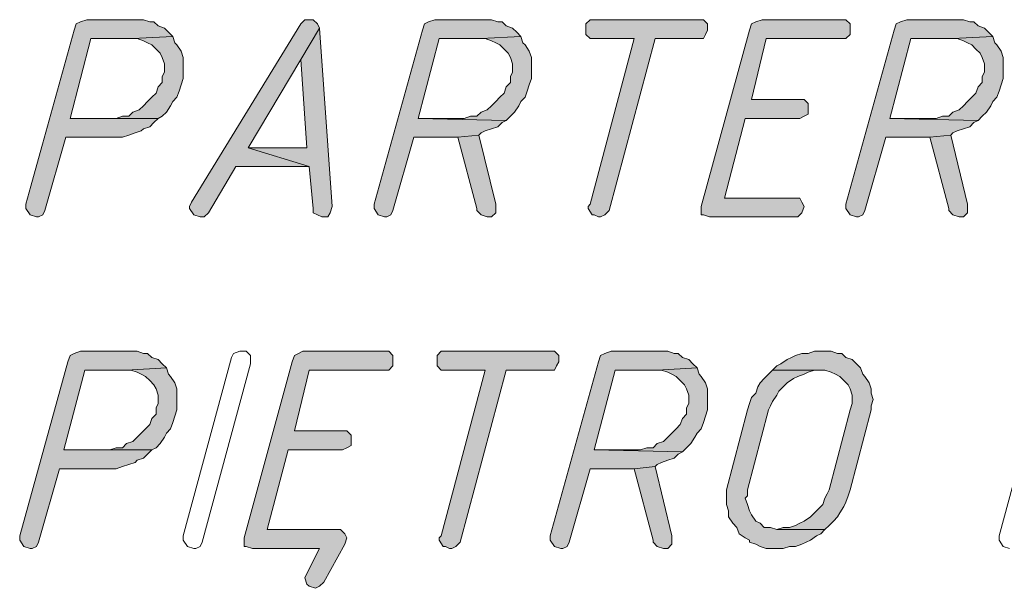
# Model space of a CAD drawing. Header units: inches. Extents: x 1504 to 12593, y -807 to 3183.
# Tile 243 of 256: x 7413 to 7611, y 305 to 420. Entities that reach past the tile are written whole.
import ezdxf

# ---------------------------------------------------------------- set-up
doc = ezdxf.new("R2010")
doc.units = ezdxf.units.IN
doc.header["$MEASUREMENT"] = 0
doc.layers.add('at_Entity', color=7, linetype='Continuous')
doc.layers.add('at_Solid', color=7, linetype='Continuous')

msp = doc.modelspace()

# ---------------------------------------------------------------- hatches: boundary and pattern name
at = {"layer": 'at_Solid', "lineweight": 15}
for points in [[(7436.48, 419.61), (7426.34, 419.61), (7425.08, 419.18), (7424.24, 418.76), (7423.81, 417.5), (7414.1, 382.44), (7414.1, 381.59), (7414.94, 380.33), (7416.21, 379.9), (7416.63, 379.9), (7417.47, 380.33), (7417.9, 381.17), (7422.12, 395.95), (7433.52, 395.95), (7434.8, 396.38), (7436.06, 396.8), (7437.33, 397.22), (7437.75, 397.64), (7439.02, 398.07), (7439.86, 398.91), (7440.71, 399.75), (7422.97, 399.75), (7427.19, 415.81), (7435.64, 415.81), (7443.67, 416.23), (7442.82, 417.07), (7441.98, 417.92), (7440.71, 418.34), (7439.86, 419.18), (7439.02, 419.18), (7437.75, 419.61)], [(7471.12, 419.61), (7470.28, 419.61), (7469.43, 418.76), (7447.47, 382.86), (7447.04, 382.01), (7447.04, 381.59), (7447.89, 380.33), (7449.16, 379.9), (7450, 379.9), (7450.85, 380.75), (7456.34, 390.04), (7471.12, 390.04), (7458.87, 393.84), (7469.43, 411.58), (7473.23, 417.92), (7472.81, 418.76), (7471.97, 419.61)], [(7506.61, 419.61), (7496.46, 419.61), (7495.2, 419.18), (7494.35, 418.76), (7493.93, 417.5), (7484.21, 382.44), (7484.21, 381.59), (7485.06, 380.33), (7486.33, 379.9), (7486.75, 379.9), (7487.59, 380.33), (7488.02, 381.17), (7492.24, 395.95), (7501.11, 395.95), (7505.33, 396.38), (7505.76, 396.8), (7506.61, 397.22), (7507.87, 397.64), (7509.14, 398.07), (7509.98, 398.91), (7510.83, 399.33), (7493.09, 399.75), (7497.31, 415.81), (7505.76, 415.81), (7513.79, 416.23), (7512.94, 417.07), (7512.1, 417.92), (7510.83, 418.34), (7509.98, 419.18), (7509.14, 419.18), (7507.87, 419.61)], [(7549.27, 419.61), (7527.72, 419.61), (7526.88, 418.76), (7526.88, 416.65), (7527.72, 415.81), (7536.59, 415.81), (7527.72, 382.44), (7527.3, 382.01), (7527.3, 381.59), (7528.15, 380.33), (7528.57, 380.33), (7529.41, 379.9), (7529.84, 379.9), (7530.68, 380.33), (7531.53, 381.17), (7540.81, 415.81), (7550.53, 415.81), (7550.96, 416.65), (7551.38, 417.5), (7551.38, 418.76), (7550.53, 419.61)], [(7577.99, 419.61), (7562.36, 419.61), (7561.09, 419.18), (7560.25, 418.76), (7559.83, 417.5), (7550.11, 382.01), (7550.11, 380.33), (7550.53, 380.33), (7551.8, 379.9), (7569.54, 379.9), (7570.38, 380.75), (7570.81, 382.01), (7570.38, 382.86), (7569.96, 383.7), (7554.76, 383.7), (7558.98, 399.75), (7569.96, 399.75), (7570.81, 400.18), (7571.65, 400.6), (7571.65, 402.71), (7570.81, 403.56), (7560.25, 403.56), (7563.2, 415.81), (7579.26, 415.81), (7580.1, 416.65), (7580.1, 418.76), (7579.26, 419.61)], [(7601.65, 419.61), (7591.5, 419.61), (7590.24, 419.18), (7589.39, 418.76), (7588.97, 417.5), (7579.26, 382.44), (7579.26, 381.59), (7580.1, 380.33), (7581.37, 379.9), (7581.79, 379.9), (7582.63, 380.33), (7583.06, 381.17), (7587.28, 395.95), (7596.15, 395.95), (7600.38, 396.38), (7600.8, 396.8), (7601.65, 397.22), (7602.91, 397.64), (7604.18, 398.07), (7605.02, 398.91), (7605.87, 399.33), (7588.12, 399.75), (7592.35, 415.81), (7600.8, 415.81), (7608.83, 416.23), (7607.98, 417.07), (7607.13, 417.92), (7605.87, 418.34), (7605.02, 419.18), (7604.18, 419.18), (7602.91, 419.61)], [(7473.23, 417.92), (7469.43, 411.58), (7470.7, 393.84), (7458.87, 393.84), (7471.12, 390.04), (7471.97, 381.59), (7471.97, 380.75), (7472.81, 380.33), (7473.66, 379.9), (7474.92, 379.9), (7475.34, 380.75), (7475.77, 382.01)], [(7443.67, 416.23), (7435.64, 415.81), (7436.48, 415.81), (7437.75, 415.38), (7438.6, 414.96), (7439.44, 414.54), (7440.29, 413.69), (7441.13, 412.85), (7441.55, 412), (7441.98, 410.74), (7441.98, 409.05), (7441.55, 408.2), (7441.55, 406.94), (7440.71, 406.09), (7440.29, 404.82), (7439.44, 403.98), (7438.6, 403.13), (7437.75, 402.29), (7436.91, 401.44), (7435.64, 401.02), (7434.8, 400.18), (7433.52, 400.18), (7432.26, 399.75), (7422.97, 399.75), (7440.71, 399.75), (7441.55, 400.18), (7442.4, 401.02), (7443.24, 402.29), (7443.67, 403.13), (7444.51, 403.98), (7444.93, 405.25), (7445.36, 406.51), (7445.78, 407.78), (7445.78, 409.89), (7445.78, 412), (7445.36, 413.28), (7444.51, 414.54), (7444.09, 414.96)], [(7513.79, 416.23), (7505.76, 415.81), (7506.61, 415.81), (7507.87, 415.38), (7508.71, 414.96), (7509.56, 414.54), (7510.41, 413.69), (7511.25, 412.85), (7511.67, 412), (7512.1, 410.74), (7512.1, 409.05), (7511.67, 408.2), (7511.67, 406.94), (7510.83, 406.09), (7510.41, 404.82), (7509.56, 403.98), (7508.71, 403.13), (7507.87, 402.29), (7507.02, 401.44), (7505.76, 401.02), (7504.91, 400.18), (7503.64, 400.18), (7502.38, 399.75), (7493.09, 399.75), (7510.83, 399.33), (7511.67, 400.18), (7512.51, 401.02), (7513.36, 402.29), (7513.79, 403.13), (7514.63, 403.98), (7515.05, 405.25), (7515.47, 406.51), (7515.89, 407.78), (7515.89, 409.89), (7515.89, 412), (7515.47, 413.28), (7514.63, 414.54), (7514.2, 414.96)], [(7608.83, 416.23), (7600.8, 415.81), (7601.65, 415.81), (7602.91, 415.38), (7603.75, 414.96), (7604.6, 414.54), (7605.44, 413.69), (7606.29, 412.85), (7606.71, 412), (7607.13, 410.74), (7607.13, 409.05), (7606.71, 408.2), (7606.71, 406.94), (7605.87, 406.09), (7605.44, 404.82), (7604.6, 403.98), (7603.75, 403.13), (7602.91, 402.29), (7602.06, 401.44), (7600.8, 401.02), (7599.96, 400.18), (7598.68, 400.18), (7597.42, 399.75), (7588.12, 399.75), (7605.87, 399.33), (7606.71, 400.18), (7607.56, 401.02), (7608.4, 402.29), (7608.83, 403.13), (7609.67, 403.98), (7610.09, 405.25), (7610.52, 406.51), (7610.93, 407.78), (7610.93, 409.89), (7610.93, 412), (7610.52, 413.28), (7609.67, 414.54), (7609.24, 414.96)], [(7505.33, 396.38), (7501.11, 395.95), (7504.91, 381.59), (7504.91, 381.17), (7505.76, 380.33), (7507.02, 379.9), (7507.87, 379.9), (7508.71, 380.75), (7508.71, 382.44)], [(7600.38, 396.38), (7596.15, 395.95), (7599.96, 381.59), (7599.96, 381.17), (7600.8, 380.33), (7602.06, 379.9), (7602.91, 379.9), (7603.75, 380.75), (7603.75, 382.44)], [(7435.21, 352.87), (7425.08, 352.87), (7423.81, 352.44), (7422.97, 352.03), (7422.55, 350.75), (7412.83, 315.7), (7412.83, 314.86), (7413.68, 313.58), (7414.94, 313.16), (7415.37, 313.16), (7416.21, 313.58), (7416.63, 314.43), (7420.86, 329.21), (7432.26, 329.21), (7433.52, 329.64), (7434.8, 330.06), (7436.06, 330.48), (7436.48, 330.91), (7437.75, 331.32), (7438.6, 332.17), (7439.44, 333.01), (7421.7, 333.01), (7425.92, 349.07), (7434.37, 349.07), (7442.4, 349.49), (7441.55, 350.34), (7440.71, 351.18), (7439.44, 351.6), (7438.6, 352.44), (7437.75, 352.44), (7436.48, 352.87)], [(7485.9, 352.87), (7469.85, 352.87), (7469.01, 352.44), (7468.16, 352.03), (7467.74, 350.75), (7458.03, 315.27), (7458.03, 313.58), (7458.45, 313.58), (7459.72, 313.16), (7473.23, 313.16), (7470.7, 308.09), (7470.28, 307.25), (7470.7, 305.98), (7471.12, 305.56), (7472.39, 305.14), (7473.23, 305.56), (7474.08, 306.4), (7478.31, 314.01), (7478.72, 315.27), (7478.31, 316.12), (7477.46, 316.96), (7462.67, 316.96), (7466.9, 333.01), (7477.88, 333.01), (7478.72, 333.44), (7479.57, 333.86), (7479.57, 335.97), (7478.72, 336.82), (7468.16, 336.82), (7471.12, 349.07), (7487.17, 349.07), (7488.02, 349.91), (7488.02, 352.03), (7487.17, 352.87)], [(7519.28, 352.87), (7497.73, 352.87), (7496.89, 352.03), (7496.89, 349.91), (7497.73, 349.07), (7506.61, 349.07), (7497.73, 315.7), (7497.31, 315.27), (7497.31, 314.86), (7498.15, 313.58), (7498.58, 313.58), (7499.42, 313.16), (7499.84, 313.16), (7500.69, 313.58), (7501.53, 314.43), (7510.83, 349.07), (7520.54, 349.07), (7520.97, 349.91), (7521.39, 350.75), (7521.39, 352.03), (7520.54, 352.87)], [(7542.09, 352.87), (7531.95, 352.87), (7530.68, 352.44), (7529.84, 352.03), (7529.41, 350.75), (7519.69, 315.7), (7519.69, 314.86), (7520.54, 313.58), (7521.81, 313.16), (7522.23, 313.16), (7523.07, 313.58), (7523.5, 314.43), (7527.72, 329.21), (7536.59, 329.21), (7540.81, 329.64), (7541.24, 330.06), (7542.09, 330.48), (7543.35, 330.91), (7544.62, 331.32), (7545.46, 332.17), (7546.31, 332.6), (7528.57, 333.01), (7532.79, 349.07), (7541.24, 349.07), (7549.27, 349.49), (7548.42, 350.34), (7547.58, 351.18), (7546.31, 351.6), (7545.46, 352.44), (7544.62, 352.44), (7543.35, 352.87)], [(7575.03, 352.87), (7572.92, 352.87), (7571.65, 352.44), (7570.38, 352.44), (7569.12, 352.03), (7568.27, 351.6), (7567.43, 351.18), (7566.16, 350.34), (7565.32, 349.91), (7564.47, 349.07), (7575.03, 349.07), (7576.3, 348.65), (7577.14, 348.22), (7577.99, 347.8), (7578.83, 346.96), (7579.68, 346.11), (7580.1, 345.26), (7580.52, 344), (7580.52, 342.31), (7580.1, 341.04), (7575.88, 324.99), (7575.45, 324.14), (7575.03, 323.3), (7574.61, 322.04), (7573.76, 321.19), (7572.92, 320.34), (7572.08, 319.5), (7570.81, 318.65), (7569.96, 318.23), (7569.12, 317.81), (7567.85, 317.39), (7566.58, 317.39), (7565.32, 316.96), (7575.03, 316.96), (7575.88, 317.81), (7576.72, 318.65), (7577.57, 319.5), (7577.99, 320.34), (7578.83, 321.61), (7579.26, 322.46), (7579.68, 323.73), (7580.1, 324.99), (7584.32, 341.04), (7584.32, 341.88), (7584.75, 343.15), (7584.32, 344.42), (7584.32, 345.26), (7583.9, 346.53), (7583.06, 347.8), (7582.63, 348.22), (7582.21, 349.49), (7581.37, 350.34), (7580.52, 351.18), (7579.26, 351.6), (7578.41, 352.44), (7577.57, 352.44), (7576.3, 352.87)], [(7442.4, 349.49), (7434.37, 349.07), (7435.21, 349.07), (7436.48, 348.65), (7437.33, 348.22), (7438.18, 347.8), (7439.02, 346.96), (7439.86, 346.11), (7440.29, 345.26), (7440.71, 344), (7440.71, 342.31), (7440.29, 341.47), (7440.29, 340.2), (7439.44, 339.35), (7439.02, 338.09), (7438.18, 337.24), (7437.33, 336.39), (7436.48, 335.55), (7435.64, 334.7), (7434.37, 334.29), (7433.52, 333.44), (7432.26, 333.44), (7430.99, 333.01), (7421.7, 333.01), (7439.44, 333.01), (7440.29, 333.44), (7441.13, 334.29), (7441.98, 335.55), (7442.4, 336.39), (7443.24, 337.24), (7443.67, 338.51), (7444.09, 339.78), (7444.51, 341.04), (7444.51, 343.15), (7444.51, 345.26), (7444.09, 346.53), (7443.24, 347.8), (7442.82, 348.22)], [(7549.27, 349.49), (7541.24, 349.07), (7542.09, 349.07), (7543.35, 348.65), (7544.2, 348.22), (7545.04, 347.8), (7545.89, 346.96), (7546.73, 346.11), (7547.15, 345.26), (7547.58, 344), (7547.58, 342.31), (7547.15, 341.47), (7547.15, 340.2), (7546.31, 339.35), (7545.89, 338.09), (7545.04, 337.24), (7544.2, 336.39), (7543.35, 335.55), (7542.51, 334.7), (7541.24, 334.29), (7540.4, 333.44), (7539.13, 333.44), (7537.86, 333.01), (7528.57, 333.01), (7546.31, 332.6), (7547.15, 333.44), (7547.99, 334.29), (7548.84, 335.55), (7549.27, 336.39), (7550.11, 337.24), (7550.53, 338.51), (7550.96, 339.78), (7551.38, 341.04), (7551.38, 343.15), (7551.38, 345.26), (7550.96, 346.53), (7550.11, 347.8), (7549.69, 348.22)], [(7564.47, 349.07), (7563.63, 348.22), (7562.78, 347.38), (7561.94, 346.53), (7561.52, 345.69), (7561.09, 344.42), (7560.25, 343.57), (7559.83, 342.31), (7559.4, 341.04), (7555.18, 324.99), (7555.18, 323.3), (7555.18, 322.04), (7555.6, 320.76), (7555.6, 319.5), (7556.45, 318.23), (7557.29, 317.39), (7557.71, 316.12), (7558.98, 315.27), (7559.83, 314.86), (7559.83, 314.43), (7561.09, 314.01), (7561.94, 313.58), (7563.2, 313.16), (7566.58, 313.16), (7567.85, 313.58), (7569.12, 313.58), (7570.38, 314.01), (7571.23, 314.43), (7572.08, 314.86), (7573.34, 315.7), (7574.19, 316.12), (7575.03, 316.96), (7565.32, 316.96), (7564.05, 317.39), (7562.78, 317.39), (7561.94, 318.23), (7561.09, 318.65), (7560.25, 319.92), (7559.83, 320.76), (7559.4, 322.04), (7558.98, 323.3), (7559.4, 323.73), (7559.4, 324.99), (7563.63, 341.04), (7564.05, 341.88), (7564.47, 342.73), (7565.32, 344), (7565.74, 344.85), (7566.58, 345.69), (7567.43, 346.53), (7568.7, 347.38), (7569.54, 347.8), (7570.81, 348.22), (7571.65, 348.65), (7572.92, 349.07), (7574.19, 349.07)], [(7540.81, 329.64), (7536.59, 329.21), (7540.4, 314.86), (7540.4, 314.43), (7541.24, 313.58), (7542.51, 313.16), (7543.35, 313.16), (7544.2, 314.01), (7544.2, 315.7)]]:
    msp.add_hatch(color=7, dxfattribs=at).paths.add_polyline_path(points)

# ---------------------------------------------------------------- linework, layer by layer
at = {"layer": 'at_Entity', "color": 7, "lineweight": 15}
for p, q in [((7424.24, 418.76), (7423.81, 417.5)), ((7425.08, 419.18), (7424.24, 418.76)), ((7426.34, 419.61), (7425.08, 419.18)), ((7436.48, 419.61), (7426.34, 419.61)), ((7437.75, 419.61), (7436.48, 419.61)), ((7439.02, 419.18), (7437.75, 419.61)), ((7439.86, 419.18), (7439.02, 419.18)), ((7440.71, 418.34), (7439.86, 419.18)), ((7469.43, 418.76), (7447.47, 382.86)), ((7470.28, 419.61), (7469.43, 418.76)), ((7471.12, 419.61), (7470.28, 419.61)), ((7471.97, 419.61), (7471.12, 419.61)), ((7472.81, 418.76), (7471.97, 419.61)), ((7473.23, 417.92), (7472.81, 418.76)), ((7494.35, 418.76), (7493.93, 417.5)), ((7495.2, 419.18), (7494.35, 418.76)), ((7496.46, 419.61), (7495.2, 419.18)), ((7506.61, 419.61), (7496.46, 419.61)), ((7507.87, 419.61), (7506.61, 419.61)), ((7509.14, 419.18), (7507.87, 419.61)), ((7509.98, 419.18), (7509.14, 419.18)), ((7510.83, 418.34), (7509.98, 419.18)), ((7527.72, 419.61), (7526.88, 418.76)), ((7526.88, 418.76), (7526.88, 416.65)), ((7549.27, 419.61), (7527.72, 419.61)), ((7550.53, 419.61), (7549.27, 419.61)), ((7551.38, 418.76), (7550.53, 419.61)), ((7551.38, 417.5), (7551.38, 418.76)), ((7560.25, 418.76), (7559.83, 417.5)), ((7561.09, 419.18), (7560.25, 418.76)), ((7562.36, 419.61), (7561.09, 419.18)), ((7577.99, 419.61), (7562.36, 419.61)), ((7579.26, 419.61), (7577.99, 419.61)), ((7580.1, 418.76), (7579.26, 419.61)), ((7580.1, 416.65), (7580.1, 418.76)), ((7589.39, 418.76), (7588.97, 417.5)), ((7590.24, 419.18), (7589.39, 418.76)), ((7591.5, 419.61), (7590.24, 419.18)), ((7601.65, 419.61), (7591.5, 419.61)), ((7602.91, 419.61), (7601.65, 419.61)), ((7604.18, 419.18), (7602.91, 419.61)), ((7605.02, 419.18), (7604.18, 419.18)), ((7605.87, 418.34), (7605.02, 419.18)), ((7423.81, 417.5), (7414.1, 382.44)), ((7441.98, 417.92), (7440.71, 418.34)), ((7442.82, 417.07), (7441.98, 417.92)), ((7443.67, 416.23), (7442.82, 417.07)), ((7473.23, 417.92), (7469.43, 411.58)), ((7469.43, 411.58), (7473.23, 417.92)), ((7475.77, 382.01), (7473.23, 417.92)), ((7493.93, 417.5), (7484.21, 382.44)), ((7512.1, 417.92), (7510.83, 418.34)), ((7512.94, 417.07), (7512.1, 417.92)), ((7513.79, 416.23), (7512.94, 417.07)), ((7526.88, 416.65), (7527.72, 415.81)), ((7559.83, 417.5), (7550.11, 382.01)), ((7550.53, 415.81), (7550.96, 416.65)), ((7550.96, 416.65), (7551.38, 417.5)), ((7588.97, 417.5), (7579.26, 382.44)), ((7579.26, 415.81), (7580.1, 416.65)), ((7607.13, 417.92), (7605.87, 418.34)), ((7607.98, 417.07), (7607.13, 417.92)), ((7608.83, 416.23), (7607.98, 417.07)), ((7422.97, 399.75), (7427.19, 415.81)), ((7427.19, 415.81), (7435.64, 415.81)), ((7443.67, 416.23), (7435.64, 415.81)), ((7435.64, 415.81), (7443.67, 416.23)), ((7435.64, 415.81), (7436.48, 415.81)), ((7436.48, 415.81), (7437.75, 415.38)), ((7437.75, 415.38), (7438.6, 414.96)), ((7438.6, 414.96), (7439.44, 414.54)), ((7439.44, 414.54), (7440.29, 413.69)), ((7444.09, 414.96), (7443.67, 416.23)), ((7444.51, 414.54), (7444.09, 414.96)), ((7445.36, 413.28), (7444.51, 414.54)), ((7493.09, 399.75), (7497.31, 415.81)), ((7497.31, 415.81), (7505.76, 415.81)), ((7513.79, 416.23), (7505.76, 415.81)), ((7505.76, 415.81), (7513.79, 416.23)), ((7505.76, 415.81), (7506.61, 415.81)), ((7506.61, 415.81), (7507.87, 415.38)), ((7507.87, 415.38), (7508.71, 414.96)), ((7508.71, 414.96), (7509.56, 414.54)), ((7509.56, 414.54), (7510.41, 413.69)), ((7514.2, 414.96), (7513.79, 416.23)), ((7514.63, 414.54), (7514.2, 414.96)), ((7515.47, 413.28), (7514.63, 414.54)), ((7527.72, 415.81), (7536.59, 415.81)), ((7536.59, 415.81), (7527.72, 382.44)), ((7531.53, 381.17), (7540.81, 415.81)), ((7540.81, 415.81), (7550.53, 415.81)), ((7560.25, 403.56), (7563.2, 415.81)), ((7563.2, 415.81), (7579.26, 415.81)), ((7588.12, 399.75), (7592.35, 415.81)), ((7592.35, 415.81), (7600.8, 415.81)), ((7608.83, 416.23), (7600.8, 415.81)), ((7600.8, 415.81), (7608.83, 416.23)), ((7600.8, 415.81), (7601.65, 415.81)), ((7601.65, 415.81), (7602.91, 415.38)), ((7602.91, 415.38), (7603.75, 414.96)), ((7603.75, 414.96), (7604.6, 414.54)), ((7604.6, 414.54), (7605.44, 413.69)), ((7609.24, 414.96), (7608.83, 416.23)), ((7609.67, 414.54), (7609.24, 414.96)), ((7610.52, 413.28), (7609.67, 414.54)), ((7440.29, 413.69), (7441.13, 412.85)), ((7441.13, 412.85), (7441.55, 412)), ((7445.78, 412), (7445.36, 413.28)), ((7510.41, 413.69), (7511.25, 412.85)), ((7511.25, 412.85), (7511.67, 412)), ((7515.89, 412), (7515.47, 413.28)), ((7605.44, 413.69), (7606.29, 412.85)), ((7606.29, 412.85), (7606.71, 412)), ((7610.93, 412), (7610.52, 413.28)), ((7441.55, 412), (7441.98, 410.74)), ((7441.98, 410.74), (7441.98, 409.05)), ((7445.78, 409.89), (7445.78, 412)), ((7458.87, 393.84), (7469.43, 411.58)), ((7469.43, 411.58), (7470.7, 393.84)), ((7511.67, 412), (7512.1, 410.74)), ((7512.1, 410.74), (7512.1, 409.05)), ((7515.89, 409.89), (7515.89, 412)), ((7606.71, 412), (7607.13, 410.74)), ((7607.13, 410.74), (7607.13, 409.05)), ((7610.93, 409.89), (7610.93, 412)), ((7441.98, 409.05), (7441.55, 408.2)), ((7445.78, 407.78), (7445.78, 409.89)), ((7512.1, 409.05), (7511.67, 408.2)), ((7515.89, 407.78), (7515.89, 409.89)), ((7607.13, 409.05), (7606.71, 408.2)), ((7610.93, 407.78), (7610.93, 409.89)), ((7441.55, 406.94), (7440.71, 406.09)), ((7441.55, 408.2), (7441.55, 406.94)), ((7445.36, 406.51), (7445.78, 407.78)), ((7511.67, 406.94), (7510.83, 406.09)), ((7511.67, 408.2), (7511.67, 406.94)), ((7515.47, 406.51), (7515.89, 407.78)), ((7606.71, 406.94), (7605.87, 406.09)), ((7606.71, 408.2), (7606.71, 406.94)), ((7610.52, 406.51), (7610.93, 407.78)), ((7440.29, 404.82), (7439.44, 403.98)), ((7440.71, 406.09), (7440.29, 404.82)), ((7444.51, 403.98), (7444.93, 405.25)), ((7444.93, 405.25), (7445.36, 406.51)), ((7510.41, 404.82), (7509.56, 403.98)), ((7510.83, 406.09), (7510.41, 404.82)), ((7514.63, 403.98), (7515.05, 405.25)), ((7515.05, 405.25), (7515.47, 406.51)), ((7605.44, 404.82), (7604.6, 403.98)), ((7605.87, 406.09), (7605.44, 404.82)), ((7609.67, 403.98), (7610.09, 405.25)), ((7610.09, 405.25), (7610.52, 406.51)), ((7438.6, 403.13), (7437.75, 402.29)), ((7439.44, 403.98), (7438.6, 403.13)), ((7443.24, 402.29), (7443.67, 403.13)), ((7443.67, 403.13), (7444.51, 403.98)), ((7508.71, 403.13), (7507.87, 402.29)), ((7509.56, 403.98), (7508.71, 403.13)), ((7513.36, 402.29), (7513.79, 403.13)), ((7513.79, 403.13), (7514.63, 403.98)), ((7570.81, 403.56), (7560.25, 403.56)), ((7571.65, 402.71), (7570.81, 403.56)), ((7571.65, 400.6), (7571.65, 402.71)), ((7603.75, 403.13), (7602.91, 402.29)), ((7604.6, 403.98), (7603.75, 403.13)), ((7608.4, 402.29), (7608.83, 403.13)), ((7608.83, 403.13), (7609.67, 403.98)), ((7435.64, 401.02), (7434.8, 400.18)), ((7436.91, 401.44), (7435.64, 401.02)), ((7437.75, 402.29), (7436.91, 401.44)), ((7441.55, 400.18), (7442.4, 401.02)), ((7442.4, 401.02), (7443.24, 402.29)), ((7505.76, 401.02), (7504.91, 400.18)), ((7507.02, 401.44), (7505.76, 401.02)), ((7507.87, 402.29), (7507.02, 401.44)), ((7511.67, 400.18), (7512.51, 401.02)), ((7512.51, 401.02), (7513.36, 402.29)), ((7570.81, 400.18), (7571.65, 400.6)), ((7600.8, 401.02), (7599.96, 400.18)), ((7602.06, 401.44), (7600.8, 401.02)), ((7602.91, 402.29), (7602.06, 401.44)), ((7606.71, 400.18), (7607.56, 401.02)), ((7607.56, 401.02), (7608.4, 402.29)), ((7432.26, 399.75), (7422.97, 399.75)), ((7422.97, 399.75), (7440.71, 399.75)), ((7440.71, 399.75), (7422.97, 399.75)), ((7433.52, 400.18), (7432.26, 399.75)), ((7434.8, 400.18), (7433.52, 400.18)), ((7439.02, 398.07), (7439.86, 398.91)), ((7439.86, 398.91), (7440.71, 399.75)), ((7440.71, 399.75), (7441.55, 400.18)), ((7502.38, 399.75), (7493.09, 399.75)), ((7493.09, 399.75), (7510.83, 399.33)), ((7510.83, 399.33), (7493.09, 399.75)), ((7503.64, 400.18), (7502.38, 399.75)), ((7504.91, 400.18), (7503.64, 400.18)), ((7509.14, 398.07), (7509.98, 398.91)), ((7509.98, 398.91), (7510.83, 399.33)), ((7510.83, 399.33), (7511.67, 400.18)), ((7554.76, 383.7), (7558.98, 399.75)), ((7558.98, 399.75), (7569.96, 399.75)), ((7569.96, 399.75), (7570.81, 400.18)), ((7597.42, 399.75), (7588.12, 399.75)), ((7588.12, 399.75), (7605.87, 399.33)), ((7605.87, 399.33), (7588.12, 399.75)), ((7598.68, 400.18), (7597.42, 399.75)), ((7599.96, 400.18), (7598.68, 400.18)), ((7604.18, 398.07), (7605.02, 398.91)), ((7605.02, 398.91), (7605.87, 399.33)), ((7605.87, 399.33), (7606.71, 400.18)), ((7434.8, 396.38), (7436.06, 396.8)), ((7436.06, 396.8), (7437.33, 397.22)), ((7437.33, 397.22), (7437.75, 397.64)), ((7437.75, 397.64), (7439.02, 398.07)), ((7505.33, 396.38), (7505.76, 396.8)), ((7505.76, 396.8), (7506.61, 397.22)), ((7506.61, 397.22), (7507.87, 397.64)), ((7507.87, 397.64), (7509.14, 398.07)), ((7600.38, 396.38), (7600.8, 396.8)), ((7600.8, 396.8), (7601.65, 397.22)), ((7601.65, 397.22), (7602.91, 397.64)), ((7602.91, 397.64), (7604.18, 398.07)), ((7417.9, 381.17), (7422.12, 395.95)), ((7422.12, 395.95), (7433.52, 395.95)), ((7433.52, 395.95), (7434.8, 396.38)), ((7488.02, 381.17), (7492.24, 395.95)), ((7492.24, 395.95), (7501.11, 395.95)), ((7505.33, 396.38), (7501.11, 395.95)), ((7501.11, 395.95), (7505.33, 396.38)), ((7501.11, 395.95), (7504.91, 381.59)), ((7508.71, 382.44), (7505.33, 396.38)), ((7583.06, 381.17), (7587.28, 395.95)), ((7587.28, 395.95), (7596.15, 395.95)), ((7600.38, 396.38), (7596.15, 395.95)), ((7596.15, 395.95), (7600.38, 396.38)), ((7596.15, 395.95), (7599.96, 381.59)), ((7603.75, 382.44), (7600.38, 396.38)), ((7470.7, 393.84), (7458.87, 393.84)), ((7458.87, 393.84), (7471.12, 390.04)), ((7471.12, 390.04), (7458.87, 393.84)), ((7450.85, 380.75), (7456.34, 390.04)), ((7456.34, 390.04), (7471.12, 390.04)), ((7471.12, 390.04), (7471.97, 381.59)), ((7447.47, 382.86), (7447.04, 382.01)), ((7569.96, 383.7), (7554.76, 383.7)), ((7570.38, 382.86), (7569.96, 383.7)), ((7570.81, 382.01), (7570.38, 382.86)), ((7414.1, 382.44), (7414.1, 381.59)), ((7414.1, 381.59), (7414.94, 380.33)), ((7417.47, 380.33), (7417.9, 381.17)), ((7447.04, 382.01), (7447.04, 381.59)), ((7447.04, 381.59), (7447.89, 380.33)), ((7471.97, 381.59), (7471.97, 380.75)), ((7475.34, 380.75), (7475.77, 382.01)), ((7484.21, 382.44), (7484.21, 381.59)), ((7484.21, 381.59), (7485.06, 380.33)), ((7487.59, 380.33), (7488.02, 381.17)), ((7504.91, 381.59), (7504.91, 381.17)), ((7504.91, 381.17), (7505.76, 380.33)), ((7508.71, 380.75), (7508.71, 382.44)), ((7527.72, 382.44), (7527.3, 382.01)), ((7527.3, 382.01), (7527.3, 381.59)), ((7527.3, 381.59), (7528.15, 380.33)), ((7530.68, 380.33), (7531.53, 381.17)), ((7550.11, 382.01), (7550.11, 380.33)), ((7570.38, 380.75), (7570.81, 382.01)), ((7579.26, 382.44), (7579.26, 381.59)), ((7579.26, 381.59), (7580.1, 380.33)), ((7582.63, 380.33), (7583.06, 381.17)), ((7599.96, 381.59), (7599.96, 381.17)), ((7599.96, 381.17), (7600.8, 380.33)), ((7603.75, 380.75), (7603.75, 382.44)), ((7414.94, 380.33), (7414.94, 380.33)), ((7414.94, 380.33), (7416.21, 379.9)), ((7416.21, 379.9), (7416.63, 379.9)), ((7416.63, 379.9), (7417.47, 380.33)), ((7447.89, 380.33), (7447.89, 380.33)), ((7447.89, 380.33), (7449.16, 379.9)), ((7449.16, 379.9), (7450, 379.9)), ((7450, 379.9), (7450.85, 380.75)), ((7471.97, 380.75), (7472.81, 380.33)), ((7472.81, 380.33), (7473.66, 379.9)), ((7473.66, 379.9), (7474.92, 379.9)), ((7474.92, 379.9), (7475.34, 380.75)), ((7485.06, 380.33), (7485.06, 380.33)), ((7485.06, 380.33), (7486.33, 379.9)), ((7486.33, 379.9), (7486.75, 379.9)), ((7486.75, 379.9), (7487.59, 380.33)), ((7505.76, 380.33), (7507.02, 379.9)), ((7507.02, 379.9), (7507.87, 379.9)), ((7507.87, 379.9), (7508.71, 380.75)), ((7528.15, 380.33), (7528.57, 380.33)), ((7528.57, 380.33), (7529.41, 379.9)), ((7529.41, 379.9), (7529.84, 379.9)), ((7529.84, 379.9), (7530.68, 380.33)), ((7550.11, 380.33), (7550.53, 380.33)), ((7550.53, 380.33), (7551.8, 379.9)), ((7551.8, 379.9), (7569.54, 379.9)), ((7569.54, 379.9), (7570.38, 380.75)), ((7580.1, 380.33), (7580.1, 380.33)), ((7580.1, 380.33), (7581.37, 379.9)), ((7581.37, 379.9), (7581.79, 379.9)), ((7581.79, 379.9), (7582.63, 380.33)), ((7600.8, 380.33), (7602.06, 379.9)), ((7602.06, 379.9), (7602.91, 379.9)), ((7602.91, 379.9), (7603.75, 380.75)), ((7422.97, 352.03), (7422.55, 350.75)), ((7423.81, 352.44), (7422.97, 352.03)), ((7425.08, 352.87), (7423.81, 352.44)), ((7435.21, 352.87), (7425.08, 352.87)), ((7436.48, 352.87), (7435.21, 352.87)), ((7437.75, 352.44), (7436.48, 352.87)), ((7438.6, 352.44), (7437.75, 352.44)), ((7439.44, 351.6), (7438.6, 352.44)), ((7440.71, 351.18), (7439.44, 351.6)), ((7441.55, 350.34), (7440.71, 351.18)), ((7445.78, 315.7), (7455.49, 351.6)), ((7455.49, 351.6), (7455.92, 352.44)), ((7455.92, 352.44), (7457.18, 352.87)), ((7457.18, 352.87), (7458.45, 352.87)), ((7458.45, 352.87), (7459.29, 352.03)), ((7459.29, 352.03), (7459.29, 350.34)), ((7468.16, 352.03), (7467.74, 350.75)), ((7469.01, 352.44), (7468.16, 352.03)), ((7469.85, 352.87), (7469.01, 352.44)), ((7485.9, 352.87), (7469.85, 352.87)), ((7487.17, 352.87), (7485.9, 352.87)), ((7488.02, 352.03), (7487.17, 352.87)), ((7488.02, 349.91), (7488.02, 352.03)), ((7497.73, 352.87), (7496.89, 352.03)), ((7496.89, 352.03), (7496.89, 349.91)), ((7519.28, 352.87), (7497.73, 352.87)), ((7520.54, 352.87), (7519.28, 352.87)), ((7521.39, 352.03), (7520.54, 352.87)), ((7521.39, 350.75), (7521.39, 352.03)), ((7529.84, 352.03), (7529.41, 350.75)), ((7530.68, 352.44), (7529.84, 352.03)), ((7531.95, 352.87), (7530.68, 352.44)), ((7542.09, 352.87), (7531.95, 352.87)), ((7543.35, 352.87), (7542.09, 352.87)), ((7544.62, 352.44), (7543.35, 352.87)), ((7545.46, 352.44), (7544.62, 352.44)), ((7546.31, 351.6), (7545.46, 352.44)), ((7547.58, 351.18), (7546.31, 351.6)), ((7548.42, 350.34), (7547.58, 351.18)), ((7567.43, 351.18), (7566.16, 350.34)), ((7568.27, 351.6), (7567.43, 351.18)), ((7569.12, 352.03), (7568.27, 351.6)), ((7570.38, 352.44), (7569.12, 352.03)), ((7571.65, 352.44), (7570.38, 352.44)), ((7572.92, 352.87), (7571.65, 352.44)), ((7575.03, 352.87), (7572.92, 352.87)), ((7576.3, 352.87), (7575.03, 352.87)), ((7577.57, 352.44), (7576.3, 352.87)), ((7578.41, 352.44), (7577.57, 352.44)), ((7579.26, 351.6), (7578.41, 352.44)), ((7580.52, 351.18), (7579.26, 351.6)), ((7581.37, 350.34), (7580.52, 351.18)), ((7610.09, 315.7), (7619.8, 351.6)), ((7422.55, 350.75), (7412.83, 315.7)), ((7421.7, 333.01), (7425.92, 349.07)), ((7425.92, 349.07), (7434.37, 349.07)), ((7442.4, 349.49), (7434.37, 349.07)), ((7434.37, 349.07), (7442.4, 349.49)), ((7434.37, 349.07), (7435.21, 349.07)), ((7435.21, 349.07), (7436.48, 348.65)), ((7442.4, 349.49), (7441.55, 350.34)), ((7442.82, 348.22), (7442.4, 349.49)), ((7459.29, 350.34), (7449.58, 314.43)), ((7467.74, 350.75), (7458.03, 315.27)), ((7459.29, 350.34), (7459.29, 350.34)), ((7459.29, 350.34), (7459.29, 350.34)), ((7468.16, 336.82), (7471.12, 349.07)), ((7471.12, 349.07), (7487.17, 349.07)), ((7487.17, 349.07), (7488.02, 349.91)), ((7496.89, 349.91), (7497.73, 349.07)), ((7497.73, 349.07), (7506.61, 349.07)), ((7506.61, 349.07), (7497.73, 315.7)), ((7501.53, 314.43), (7510.83, 349.07)), ((7510.83, 349.07), (7520.54, 349.07)), ((7529.41, 350.75), (7519.69, 315.7)), ((7520.54, 349.07), (7520.97, 349.91)), ((7520.97, 349.91), (7521.39, 350.75)), ((7528.57, 333.01), (7532.79, 349.07)), ((7532.79, 349.07), (7541.24, 349.07)), ((7549.27, 349.49), (7541.24, 349.07)), ((7541.24, 349.07), (7549.27, 349.49)), ((7541.24, 349.07), (7542.09, 349.07)), ((7542.09, 349.07), (7543.35, 348.65)), ((7549.27, 349.49), (7548.42, 350.34)), ((7549.69, 348.22), (7549.27, 349.49)), ((7564.47, 349.07), (7563.63, 348.22)), ((7565.32, 349.91), (7564.47, 349.07)), ((7574.19, 349.07), (7564.47, 349.07)), ((7564.47, 349.07), (7575.03, 349.07)), ((7566.16, 350.34), (7565.32, 349.91)), ((7571.65, 348.65), (7572.92, 349.07)), ((7572.92, 349.07), (7574.19, 349.07)), ((7575.03, 349.07), (7576.3, 348.65)), ((7582.21, 349.49), (7581.37, 350.34)), ((7582.63, 348.22), (7582.21, 349.49)), ((7436.48, 348.65), (7437.33, 348.22)), ((7437.33, 348.22), (7438.18, 347.8)), ((7438.18, 347.8), (7439.02, 346.96)), ((7443.24, 347.8), (7442.82, 348.22)), ((7444.09, 346.53), (7443.24, 347.8)), ((7543.35, 348.65), (7544.2, 348.22)), ((7544.2, 348.22), (7545.04, 347.8)), ((7545.04, 347.8), (7545.89, 346.96)), ((7550.11, 347.8), (7549.69, 348.22)), ((7550.96, 346.53), (7550.11, 347.8)), ((7562.78, 347.38), (7561.94, 346.53)), ((7563.63, 348.22), (7562.78, 347.38)), ((7567.43, 346.53), (7568.7, 347.38)), ((7568.7, 347.38), (7569.54, 347.8)), ((7569.54, 347.8), (7570.81, 348.22)), ((7570.81, 348.22), (7571.65, 348.65)), ((7576.3, 348.65), (7577.14, 348.22)), ((7577.14, 348.22), (7577.99, 347.8)), ((7577.99, 347.8), (7578.83, 346.96)), ((7583.06, 347.8), (7582.63, 348.22)), ((7583.9, 346.53), (7583.06, 347.8)), ((7439.02, 346.96), (7439.86, 346.11)), ((7439.86, 346.11), (7440.29, 345.26)), ((7440.29, 345.26), (7440.71, 344)), ((7444.51, 345.26), (7444.09, 346.53)), ((7444.51, 343.15), (7444.51, 345.26)), ((7545.89, 346.96), (7546.73, 346.11)), ((7546.73, 346.11), (7547.15, 345.26)), ((7547.15, 345.26), (7547.58, 344)), ((7551.38, 345.26), (7550.96, 346.53)), ((7551.38, 343.15), (7551.38, 345.26)), ((7561.52, 345.69), (7561.09, 344.42)), ((7561.94, 346.53), (7561.52, 345.69)), ((7565.74, 344.85), (7566.58, 345.69)), ((7566.58, 345.69), (7567.43, 346.53)), ((7578.83, 346.96), (7579.68, 346.11)), ((7579.68, 346.11), (7580.1, 345.26)), ((7580.1, 345.26), (7580.52, 344)), ((7584.32, 345.26), (7583.9, 346.53)), ((7584.32, 344.42), (7584.32, 345.26)), ((7440.71, 344), (7440.71, 342.31)), ((7444.51, 341.04), (7444.51, 343.15)), ((7547.58, 344), (7547.58, 342.31)), ((7551.38, 341.04), (7551.38, 343.15)), ((7560.25, 343.57), (7559.83, 342.31)), ((7561.09, 344.42), (7560.25, 343.57)), ((7564.47, 342.73), (7565.32, 344)), ((7565.32, 344), (7565.74, 344.85)), ((7580.52, 344), (7580.52, 342.31)), ((7584.75, 343.15), (7584.32, 344.42)), ((7584.32, 341.88), (7584.75, 343.15)), ((7584.75, 343.15), (7584.75, 343.15)), ((7440.71, 342.31), (7440.29, 341.47)), ((7440.29, 341.47), (7440.29, 340.2)), ((7547.58, 342.31), (7547.15, 341.47)), ((7547.15, 341.47), (7547.15, 340.2)), ((7559.83, 342.31), (7559.4, 341.04)), ((7563.63, 341.04), (7564.05, 341.88)), ((7564.05, 341.88), (7564.47, 342.73)), ((7580.52, 342.31), (7580.1, 341.04)), ((7584.32, 341.04), (7584.32, 341.88)), ((7439.44, 339.35), (7439.02, 338.09)), ((7440.29, 340.2), (7439.44, 339.35)), ((7443.67, 338.51), (7444.09, 339.78)), ((7444.09, 339.78), (7444.51, 341.04)), ((7546.31, 339.35), (7545.89, 338.09)), ((7547.15, 340.2), (7546.31, 339.35)), ((7550.53, 338.51), (7550.96, 339.78)), ((7550.96, 339.78), (7551.38, 341.04)), ((7559.4, 341.04), (7555.18, 324.99)), ((7559.4, 324.99), (7563.63, 341.04)), ((7580.1, 341.04), (7575.88, 324.99)), ((7580.1, 324.99), (7584.32, 341.04)), ((7438.18, 337.24), (7437.33, 336.39)), ((7439.02, 338.09), (7438.18, 337.24)), ((7442.4, 336.39), (7443.24, 337.24)), ((7443.24, 337.24), (7443.67, 338.51)), ((7545.04, 337.24), (7544.2, 336.39)), ((7545.89, 338.09), (7545.04, 337.24)), ((7549.27, 336.39), (7550.11, 337.24)), ((7550.11, 337.24), (7550.53, 338.51)), ((7436.48, 335.55), (7435.64, 334.7)), ((7437.33, 336.39), (7436.48, 335.55)), ((7441.13, 334.29), (7441.98, 335.55)), ((7441.98, 335.55), (7442.4, 336.39)), ((7478.72, 336.82), (7468.16, 336.82)), ((7479.57, 335.97), (7478.72, 336.82)), ((7479.57, 333.86), (7479.57, 335.97)), ((7543.35, 335.55), (7542.51, 334.7)), ((7544.2, 336.39), (7543.35, 335.55)), ((7547.99, 334.29), (7548.84, 335.55)), ((7548.84, 335.55), (7549.27, 336.39)), ((7432.26, 333.44), (7430.99, 333.01)), ((7433.52, 333.44), (7432.26, 333.44)), ((7434.37, 334.29), (7433.52, 333.44)), ((7435.64, 334.7), (7434.37, 334.29)), ((7439.44, 333.01), (7440.29, 333.44)), ((7440.29, 333.44), (7441.13, 334.29)), ((7477.88, 333.01), (7478.72, 333.44)), ((7478.72, 333.44), (7479.57, 333.86)), ((7539.13, 333.44), (7537.86, 333.01)), ((7540.4, 333.44), (7539.13, 333.44)), ((7541.24, 334.29), (7540.4, 333.44)), ((7542.51, 334.7), (7541.24, 334.29)), ((7546.31, 332.6), (7547.15, 333.44)), ((7547.15, 333.44), (7547.99, 334.29)), ((7430.99, 333.01), (7421.7, 333.01)), ((7421.7, 333.01), (7439.44, 333.01)), ((7439.44, 333.01), (7421.7, 333.01)), ((7436.48, 330.91), (7437.75, 331.32)), ((7437.75, 331.32), (7438.6, 332.17)), ((7438.6, 332.17), (7439.44, 333.01)), ((7462.67, 316.96), (7466.9, 333.01)), ((7466.9, 333.01), (7477.88, 333.01)), ((7537.86, 333.01), (7528.57, 333.01)), ((7528.57, 333.01), (7546.31, 332.6)), ((7546.31, 332.6), (7528.57, 333.01)), ((7543.35, 330.91), (7544.62, 331.32)), ((7544.62, 331.32), (7545.46, 332.17)), ((7545.46, 332.17), (7546.31, 332.6)), ((7416.63, 314.43), (7420.86, 329.21)), ((7420.86, 329.21), (7432.26, 329.21)), ((7432.26, 329.21), (7433.52, 329.64)), ((7433.52, 329.64), (7434.8, 330.06)), ((7434.8, 330.06), (7436.06, 330.48)), ((7436.06, 330.48), (7436.48, 330.91)), ((7523.5, 314.43), (7527.72, 329.21)), ((7527.72, 329.21), (7536.59, 329.21)), ((7540.81, 329.64), (7536.59, 329.21)), ((7536.59, 329.21), (7540.81, 329.64)), ((7536.59, 329.21), (7540.4, 314.86)), ((7540.81, 329.64), (7541.24, 330.06)), ((7544.2, 315.7), (7540.81, 329.64)), ((7541.24, 330.06), (7542.09, 330.48)), ((7542.09, 330.48), (7543.35, 330.91)), ((7555.18, 324.99), (7555.18, 323.3)), ((7555.18, 323.3), (7555.18, 322.04)), ((7558.98, 323.3), (7559.4, 323.73)), ((7559.4, 322.04), (7558.98, 323.3)), ((7559.4, 323.73), (7559.4, 324.99)), ((7575.03, 323.3), (7574.61, 322.04)), ((7575.45, 324.14), (7575.03, 323.3)), ((7575.88, 324.99), (7575.45, 324.14)), ((7579.26, 322.46), (7579.68, 323.73)), ((7579.68, 323.73), (7580.1, 324.99)), ((7555.18, 322.04), (7555.6, 320.76)), ((7559.83, 320.76), (7559.4, 322.04)), ((7574.61, 322.04), (7573.76, 321.19)), ((7577.99, 320.34), (7578.83, 321.61)), ((7578.83, 321.61), (7579.26, 322.46)), ((7555.6, 320.76), (7555.6, 319.5)), ((7555.6, 319.5), (7556.45, 318.23)), ((7560.25, 319.92), (7559.83, 320.76)), ((7561.09, 318.65), (7560.25, 319.92)), ((7572.08, 319.5), (7570.81, 318.65)), ((7572.92, 320.34), (7572.08, 319.5)), ((7573.76, 321.19), (7572.92, 320.34)), ((7576.72, 318.65), (7577.57, 319.5)), ((7577.57, 319.5), (7577.99, 320.34)), ((7556.45, 318.23), (7556.45, 318.23)), ((7556.45, 318.23), (7557.29, 317.39)), ((7557.29, 317.39), (7557.71, 316.12)), ((7561.94, 318.23), (7561.09, 318.65)), ((7561.09, 318.65), (7561.09, 318.65)), ((7562.78, 317.39), (7561.94, 318.23)), ((7564.05, 317.39), (7562.78, 317.39)), ((7565.32, 316.96), (7564.05, 317.39)), ((7566.58, 317.39), (7565.32, 316.96)), ((7567.85, 317.39), (7566.58, 317.39)), ((7569.12, 317.81), (7567.85, 317.39)), ((7569.96, 318.23), (7569.12, 317.81)), ((7570.81, 318.65), (7569.96, 318.23)), ((7575.03, 316.96), (7575.88, 317.81)), ((7575.88, 317.81), (7576.72, 318.65)), ((7412.83, 315.7), (7412.83, 314.86)), ((7445.78, 314.86), (7445.78, 315.7)), ((7445.78, 315.7), (7445.78, 315.7)), ((7477.46, 316.96), (7462.67, 316.96)), ((7478.31, 316.12), (7477.46, 316.96)), ((7478.72, 315.27), (7478.31, 316.12)), ((7497.73, 315.7), (7497.31, 315.27)), ((7519.69, 315.7), (7519.69, 314.86)), ((7544.2, 314.01), (7544.2, 315.7)), ((7557.71, 316.12), (7558.98, 315.27)), ((7575.03, 316.96), (7565.32, 316.96)), ((7565.32, 316.96), (7575.03, 316.96)), ((7572.08, 314.86), (7573.34, 315.7)), ((7573.34, 315.7), (7574.19, 316.12)), ((7574.19, 316.12), (7575.03, 316.96)), ((7610.09, 314.86), (7610.09, 315.7)), ((7610.09, 315.7), (7610.09, 315.7)), ((7412.83, 314.86), (7413.68, 313.58)), ((7413.68, 313.58), (7413.68, 313.58)), ((7413.68, 313.58), (7414.94, 313.16)), ((7415.37, 313.16), (7416.21, 313.58)), ((7416.21, 313.58), (7416.63, 314.43)), ((7446.62, 313.58), (7445.78, 314.86)), ((7447.89, 313.16), (7446.62, 313.58)), ((7446.62, 313.58), (7446.62, 313.58)), ((7449.16, 313.58), (7448.31, 313.16)), ((7449.58, 314.43), (7449.16, 313.58)), ((7458.03, 315.27), (7458.03, 313.58)), ((7458.03, 313.58), (7458.45, 313.58)), ((7458.45, 313.58), (7459.72, 313.16)), ((7474.08, 306.4), (7478.31, 314.01)), ((7478.31, 314.01), (7478.72, 315.27)), ((7497.31, 315.27), (7497.31, 314.86)), ((7497.31, 314.86), (7498.15, 313.58)), ((7498.15, 313.58), (7498.58, 313.58)), ((7498.58, 313.58), (7499.42, 313.16)), ((7499.84, 313.16), (7500.69, 313.58)), ((7500.69, 313.58), (7501.53, 314.43)), ((7519.69, 314.86), (7520.54, 313.58)), ((7520.54, 313.58), (7520.54, 313.58)), ((7520.54, 313.58), (7521.81, 313.16)), ((7522.23, 313.16), (7523.07, 313.58)), ((7523.07, 313.58), (7523.5, 314.43)), ((7540.4, 314.86), (7540.4, 314.43)), ((7540.4, 314.43), (7541.24, 313.58)), ((7541.24, 313.58), (7542.51, 313.16)), ((7543.35, 313.16), (7544.2, 314.01)), ((7558.98, 315.27), (7559.83, 314.86)), ((7559.83, 314.86), (7559.83, 314.43)), ((7559.83, 314.43), (7561.09, 314.01)), ((7561.09, 314.01), (7561.94, 313.58)), ((7561.94, 313.58), (7563.2, 313.16)), ((7566.58, 313.16), (7567.85, 313.58)), ((7567.85, 313.58), (7569.12, 313.58)), ((7569.12, 313.58), (7570.38, 314.01)), ((7570.38, 314.01), (7571.23, 314.43)), ((7571.23, 314.43), (7572.08, 314.86)), ((7610.93, 313.58), (7610.09, 314.86)), ((7612.2, 313.16), (7610.93, 313.58)), ((7610.93, 313.58), (7610.93, 313.58)), ((7414.94, 313.16), (7415.37, 313.16)), ((7448.31, 313.16), (7447.89, 313.16)), ((7459.72, 313.16), (7473.23, 313.16)), ((7473.23, 313.16), (7470.7, 308.09)), ((7499.42, 313.16), (7499.84, 313.16)), ((7521.81, 313.16), (7522.23, 313.16)), ((7542.51, 313.16), (7543.35, 313.16)), ((7563.2, 313.16), (7566.58, 313.16)), ((7470.7, 308.09), (7470.28, 307.25)), ((7470.28, 307.25), (7470.7, 305.98)), ((7470.7, 305.98), (7471.12, 305.56)), ((7471.12, 305.56), (7472.39, 305.14)), ((7472.39, 305.14), (7473.23, 305.56)), ((7473.23, 305.56), (7474.08, 306.4))]:
    msp.add_line(p, q, dxfattribs=at)

doc.saveas('drawing.dxf')
